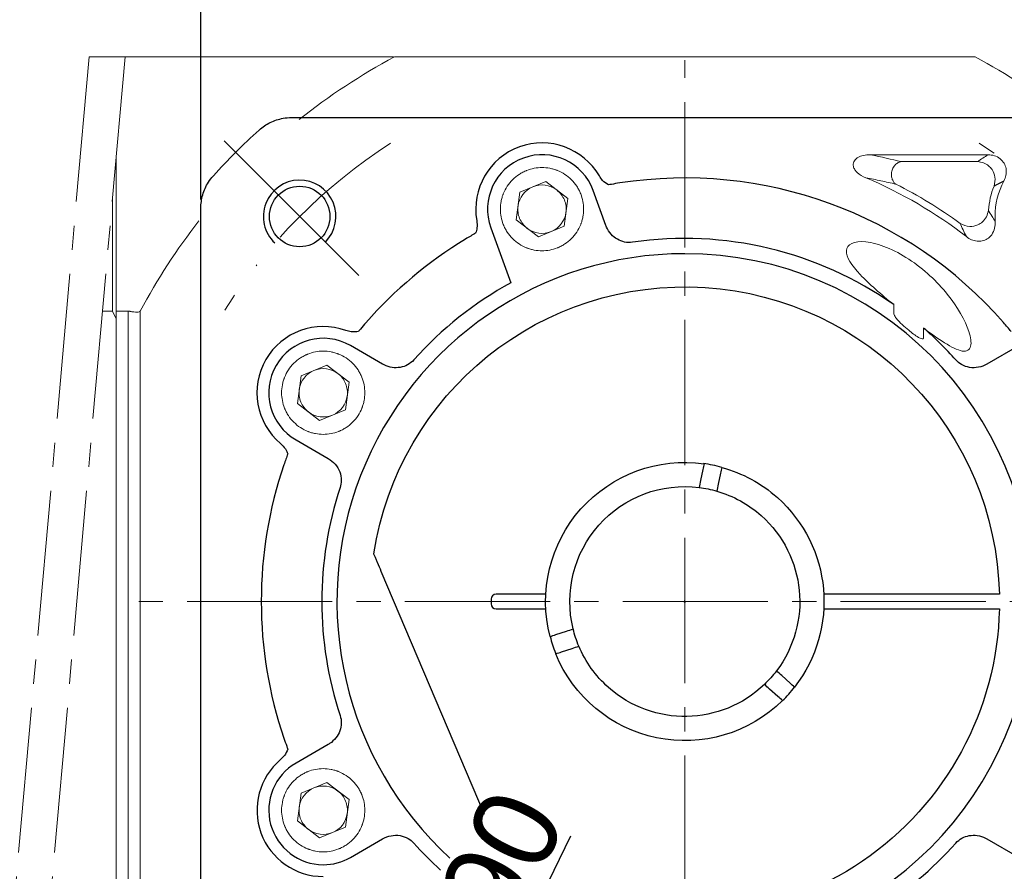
# Model space of a CAD drawing. Header units: millimetres. Extents: x 7856 to 8549, y -46 to 435.
# Tile 5 of 12: x 7926 to 8007, y 258 to 328. Entities that reach past the tile are written whole.
import ezdxf

# ---------------------------------------------------------------- set-up
doc = ezdxf.new("R2010")
doc.units = ezdxf.units.MM
doc.header["$PDSIZE"] = -5
doc.linetypes.add('ACAD_ISO10W100', pattern=[18, 12, -3, 0, -3])
doc.linetypes.add('点画线', pattern=[18, 12, -2, 2, -2])
doc.layers.get('0').update_dxf_attribs({"lineweight": 18})
doc.layers.get('Defpoints').update_dxf_attribs({"lineweight": 18})
for name, color, linetype, lineweight in [('7中心线层', 7, '点画线', 18), ('中心线层', 7, 'ACAD_ISO10W100', 0), ('尺寸线', 7, 'Continuous', 25), ('尺寸线层', 3, 'Continuous', 18), ('粗实线', 7, 'Continuous', 40)]:
    doc.layers.add(name, color=color, linetype=linetype, lineweight=lineweight)
doc.styles.add('工程字', font='txt')
doc.dimstyles.new('DIMSTYLE_17', dxfattribs={"dimtxt": 8, "dimasz": 12, "dimexe": 0.18, "dimexo": 0.0625, "dimgap": 0.09, "dimtad": 1, "dimtih": 1, "dimtoh": 1, "dimdec": 3, "dimdsep": 46, "dimtxsty": 'Standard', "dimblk": '_CAXARROW', "dimcen": 0.09, "dimdle": 24, "dimadec": 0, "dimazin": 0, "dimtfac": 0.7, "dimtdec": 3, "dimtofl": 0, "dimtmove": 0, "dimatfit": 3, "dimfxl": 1, "dimtolj": 1, "dimarcsym": 0})
doc.dimstyles.new('ISO-25', dxfattribs={"dimtxt": 7, "dimasz": 4, "dimexe": 1.25, "dimexo": 0.625, "dimtad": 1, "dimtxsty": '工程字', "dimcen": 2, "dimdle": 8, "dimadec": 0, "dimazin": 0, "dimtfac": 1, "dimtmove": 0, "dimatfit": 3, "dimfxl": 1, "dimarcsym": 0})

# ---------------------------------------------------------------- blocks, each defined once
blk = doc.blocks.new('*D41')
at = {"layer": 'Defpoints', "color": 0}
for p in [(8000.282, 320.854), (7960.897, 239.929)]:
    blk.add_point(p, dxfattribs=at)
at = {"layer": '尺寸线层', "color": 0, "lineweight": -2}
blk.add_line((7971.157, 261.01), (7962.648, 243.526), dxfattribs=at)
at = {"layer": '尺寸线层', "color": 0}
blk.add_solid([(7962.048, 243.817), (7963.247, 243.234), (7960.897, 239.929)], dxfattribs=at)
at = {"layer": '尺寸线层', "color": 0, "insert": (7964.069, 255.871), "char_height": 7, "attachment_point": 5, "rotation": 64.0489, "style": '工程字'}
blk.add_mtext('∅90', dxfattribs=at)
blk = doc.blocks.new('*D42')
at = {"layer": 'Defpoints', "color": 0}
for p in [(8018.655, 318.457), (8007.52, 307.322), (8036.115, 295.27), (7937.852, 280.391), (8025.328, 280.391)]:
    blk.add_point(p, dxfattribs=at)
at = {"layer": '尺寸线层', "color": 0, "lineweight": -2}
for p, q in [((8019.097, 318.899), (8022.121, 321.923)), ((8025.953, 280.391), (8039.324, 280.391))]:
    blk.add_line(p, q, dxfattribs=at)
blk.add_arc((7980.589, 280.391), 57.485, 3.98766, 41.01234, dxfattribs=at)
at = {"layer": '尺寸线层', "color": 0}
for points in [[(8024.453, 318.569), (8023.478, 317.659), (8021.237, 321.039)], [(8037.269, 284.366), (8038.601, 284.412), (8038.074, 280.391)]]:
    blk.add_solid(points, dxfattribs=at)
at = {"layer": '尺寸线层', "color": 0, "insert": (8037.509, 303.968), "char_height": 7, "attachment_point": 5, "rotation": 292.5, "style": '工程字'}
blk.add_mtext('45%%d', dxfattribs=at)
blk = doc.blocks.new('*D43')
at = {"layer": 'Defpoints', "color": 0}
for p in [(7937.852, 280.391), (8025.328, 280.391), (8007.52, 253.46), (8030.456, 251.601), (8018.655, 242.326)]:
    blk.add_point(p, dxfattribs=at)
at = {"layer": '尺寸线层', "color": 0, "lineweight": -2}
for p, q in [((8025.953, 280.391), (8039.421, 280.391)), ((8019.097, 241.884), (8022.19, 238.791))]:
    blk.add_line(p, q, dxfattribs=at)
blk.add_arc((7980.589, 280.391), 57.581, 318.98096, 356.01904, dxfattribs=at)
at = {"layer": '尺寸线层', "color": 0}
for points in [[(8038.698, 276.371), (8037.366, 276.417), (8038.171, 280.391)], [(8023.547, 243.055), (8024.522, 242.145), (8021.306, 239.675)]]:
    blk.add_solid(points, dxfattribs=at)
at = {"layer": '尺寸线层', "color": 0, "insert": (8029.977, 259.935), "char_height": 7, "attachment_point": 5, "rotation": 67.5, "style": '工程字'}
blk.add_mtext('45%%d', dxfattribs=at)
blk = doc.blocks.new('*D44')
at = {"layer": 'Defpoints', "color": 0}
for p in [(8020.589, 332.177), (7940.589, 312.984), (8020.589, 312.934)]:
    blk.add_point(p, dxfattribs=at)
at = {"layer": '尺寸线层', "color": 0, "lineweight": -2}
for p, q in [((7940.589, 313.609), (7940.589, 333.427)), ((8020.589, 313.559), (8020.589, 333.427)), ((7944.589, 332.177), (8016.589, 332.177))]:
    blk.add_line(p, q, dxfattribs=at)
at = {"layer": '尺寸线层', "color": 0}
for points in [[(7944.589, 332.844), (7944.589, 331.51), (7940.589, 332.177)], [(8016.589, 331.51), (8016.589, 332.844), (8020.589, 332.177)]]:
    blk.add_solid(points, dxfattribs=at)
at = {"layer": '尺寸线层', "color": 0, "insert": (7980.589, 336.302), "char_height": 7, "attachment_point": 5, "style": '工程字'}
blk.add_mtext('80', dxfattribs=at)
blk = doc.blocks.new('_CAXARROW')
blk.add_hatch(color=0).paths.add_polyline_path([(0, 0), (-1, 0.125), (-1, -0.125)], flags=0)
blk = doc.blocks.new('*D46')
at = {"layer": 'Defpoints', "color": 0}
for p in [(7944.784, 318.773), (8016.395, 242.01)]:
    blk.add_point(p, dxfattribs=at)
at = {"layer": '尺寸线层', "color": 0, "lineweight": -2}
for p, q in [((7980.499, 280.391), (7980.679, 280.391)), ((7980.589, 280.301), (7980.589, 280.481)), ((8030.657, 226.721), (8020.487, 237.622)), ((8050.741, 226.721), (8030.657, 226.721))]:
    blk.add_line(p, q, dxfattribs=at)
blk.add_arc((7980.589, 280.391), 52.49, 227.98914, 313.20733, dxfattribs=at)
at = {"layer": '尺寸线层', "color": 0, "lineweight": -2, "xscale": 6, "yscale": 6, "zscale": 6, "rotation": 133.0108458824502}
blk.add_blockref('_CAXARROW', (8016.395, 242.01), dxfattribs=at)
at = {"layer": '尺寸线层', "color": 0, "lineweight": 15, "insert": (8041.199, 231.221), "char_height": 7, "attachment_point": 5, "style": '工程字'}
blk.add_mtext('\\A1;∅105', dxfattribs=at)
blk = doc.blocks.new('_FILLED')
at = {"linetype": 'ByBlock'}
blk.add_hatch(color=0, dxfattribs=at).paths.add_polyline_path([(0, 0), (-1, 0.133), (-1, -0.133)], flags=0)

msp = doc.modelspace()

# ---------------------------------------------------------------- linework, layer by layer
at = {"color": 7, "linetype": 'Continuous', "lineweight": 15}
for p, q in [((7931.3657, 325.3915), (7956.1188, 325.3915)), ((7958.7949, 325.3915), (8002.3839, 325.3915)), ((7933.5894, 304.3915), (7933.5894, 317.0192)), ((7933.2894, 304.3915), (7933.2894, 313.6329)), ((7933.2894, 304.3915), (7932.4707, 304.3915)), ((7933.2894, 304.3915), (7933.5894, 303.7472)), ((7933.5894, 304.3915), (7934.5894, 304.3915)), ((7933.5894, 304.3915), (7933.5894, 256.3915)), ((7934.5894, 256.3915), (7934.5894, 304.3915)), ((7934.5894, 304.3915), (7934.7007, 304.3798)), ((7933.5894, 257.0358), (7933.5894, 303.7472)), ((7935.5894, 258.597), (7935.5894, 302.186))]:
    msp.add_line(p, q, dxfattribs=at)
for p, q in [((7953.6584, 307.3225), (7942.524, 318.4569)), ((7995.9434, 317.3047), (8005.6519, 317.3047)), ((7998.4747, 316.7437), (8004.7727, 316.7437)), ((7966.9588, 314.2184), (7969.0932, 315.1002)), ((7969.0932, 315.1002), (7970.9241, 313.6927)), ((7966.6553, 311.929), (7966.9588, 314.2184)), ((7970.9241, 313.6927), (7970.6206, 311.4033)), ((7968.4862, 310.5215), (7966.6553, 311.929)), ((7970.6206, 311.4033), (7968.4862, 310.5215)), ((7997.8555, 304.9248), (7997.8555, 304.2117)), ((8000.3233, 302.2109), (8000.3233, 302.9874)), ((7948.8806, 299.049), (7951.015, 299.9308)), ((7951.015, 299.9308), (7952.8459, 298.5233)), ((7948.5771, 296.7596), (7948.8806, 299.049)), ((7952.8459, 298.5233), (7952.5424, 296.2339)), ((7950.408, 295.3521), (7948.5771, 296.7596)), ((7952.5424, 296.2339), (7950.408, 295.3521)), ((7948.8806, 264.549), (7951.015, 265.4308)), ((7951.015, 265.4308), (7952.8459, 264.0233)), ((7948.5771, 262.2596), (7948.8806, 264.549)), ((7952.8459, 264.0233), (7952.5424, 261.7339)), ((7950.408, 260.8521), (7948.5771, 262.2596)), ((7952.5424, 261.7339), (7950.408, 260.8521))]:
    msp.add_line(p, q)
for start, end in [(118.072487, 128.650883), (51.928423, 61.927513), (141.928423, 151.927513)]:
    msp.add_arc((7980.5894, 280.3915), 51, start, end, dxfattribs=at)
for centre, radius, start, end in [((7980.5894, 280.3915), 38.0868, 52.341138, 66.860567), ((7980.5894, 280.3915), 38.6478, 53.94138, 63.174226), ((8012.4092, 312.2113), 6.1868, 151.846544, 180), ((7968.7897, 312.8109), 2, 112.448281, 172.448281), ((7968.7897, 312.8109), 2, 52.448281, 112.448281), ((7968.7897, 312.8109), 2, 22.448281, 52.448281), ((8012.4092, 312.2113), 6.7478, 158.194532, 175.69206), ((7968.7897, 312.8109), 2, 352.448281, 22.448281), ((7968.7897, 312.8109), 2, 172.448281, 202.448281), ((7968.7897, 312.8109), 2, 202.448281, 232.448281), ((8012.4092, 312.2113), 6.1868, 180, 183.728975), ((7968.7897, 312.8109), 2, 232.448281, 292.448281), ((7950.7115, 297.6415), 2, 112.448281, 172.448281), ((7950.7115, 297.6415), 2, 52.448281, 112.448281), ((7950.7115, 297.6415), 2, 22.448281, 52.448281), ((7950.7115, 297.6415), 2, 172.448281, 202.448281), ((7950.7115, 297.6415), 2, 352.448281, 22.448281), ((7950.7115, 297.6415), 2, 202.448281, 232.448281), ((7950.7115, 297.6415), 2, 232.448281, 292.448281), ((7950.7115, 263.1415), 2, 112.448281, 172.448281), ((7950.7115, 263.1415), 2, 52.448281, 112.448281), ((7950.7115, 263.1415), 2, 22.448281, 52.448281), ((7950.7115, 263.1415), 2, 352.448281, 22.448281), ((7950.7115, 263.1415), 2, 172.448281, 202.448281), ((7950.7115, 263.1415), 2, 202.448281, 232.448281), ((7950.7115, 263.1415), 2, 232.448281, 292.448281)]:
    msp.add_arc(centre, radius, start, end)
at = {"extrusion": (0, 0, -1)}
for centre in [(-7968.7897, 312.8109), (-7950.7115, 297.6415), (-7950.7115, 263.1415)]:
    msp.add_arc(centre, 2, 187.551719, 247.551719, dxfattribs=at)
at = {"color": 7, "linetype": 'Continuous', "lineweight": 15}
for points, knots in [([(7956.1188, 325.3915), (7956.1826, 325.3915), (7956.2901, 325.3915), (7956.4292, 325.3915), (7956.483, 325.3915), (7956.509, 325.3915)], [0, 0, 0, 0, 0.4304861, 0.7258151, 1, 1, 1, 1]), ([(7956.5894, 325.3915), (7956.5895, 325.3915), (7956.5903, 325.3915), (7956.6202, 325.3915), (7956.7511, 325.3915), (7957.0711, 325.3915), (7957.7652, 325.3915), (7958.3899, 325.3915), (7958.7949, 325.3915)], [0, 0, 0, 0, 0.0073416, 0.0704811, 0.1526744, 0.283741, 0.5356457, 1, 1, 1, 1]), ([(8002.3839, 325.3915), (8002.4181, 325.3915), (8002.7979, 325.3915), (8003.4434, 325.3915), (8004.1172, 325.3915), (8004.4423, 325.3915), (8004.559, 325.3915), (8004.5886, 325.3915), (8004.5893, 325.3915), (8004.5894, 325.3915)], [0, 0, 0, 0, 0.0394069, 0.437675, 0.7449477, 0.8487724, 0.9294178, 0.9930048, 1, 1, 1, 1]), ([(7934.7007, 304.3798), (7934.7186, 304.3761), (7934.8401, 304.3511), (7935.0623, 304.3163), (7935.3237, 304.3009), (7935.517, 304.32), (7935.5611, 304.3599), (7935.5832, 304.3798)], [0, 0, 0, 0, 0.0409292, 0.2773411, 0.5145403, 0.7574058, 1, 1, 1, 1]), ([(7935.5894, 302.186), (7935.5894, 302.3885), (7935.5894, 302.7942), (7935.5894, 303.4466), (7935.5894, 303.9969), (7935.5894, 304.306), (7935.5894, 304.3843), (7935.5894, 304.3896), (7935.5894, 304.3915)], [0, 0, 0, 0, 0.2329781, 0.4666176, 0.7659081, 0.8982677, 0.964059, 1, 1, 1, 1]), ([(7935.5894, 256.3915), (7935.5894, 256.3916), (7935.5894, 256.3924), (7935.5894, 256.423), (7935.5894, 256.5404), (7935.5894, 256.8245), (7935.5894, 257.494), (7935.5894, 258.1459), (7935.5894, 258.5789), (7935.5894, 258.597)], [0, 0, 0, 0, 0.0079598, 0.0710466, 0.1534864, 0.2550953, 0.5008437, 0.9791986, 1, 1, 1, 1])]:
    msp.add_open_spline(points, degree=3, knots=knots, dxfattribs=at)
for points, knots in [([(7995.5564, 315.4144), (7995.2925, 315.5144), (7995.0356, 315.6567), (7994.8296, 315.8524), (7994.7594, 315.919), (7994.6947, 315.9928), (7994.5869, 316.1557), (7994.5429, 316.2473), (7994.5046, 316.4078), (7994.4985, 316.4756), (7994.51, 316.6082), (7994.5279, 316.6745), (7994.5821, 316.7924), (7994.6178, 316.846), (7994.7238, 316.9682), (7994.8032, 317.0304), (7995.0234, 317.1622), (7995.1757, 317.2165), (7995.5298, 317.2979), (7995.7383, 317.313), (7995.9434, 317.3047)], [0, 0, 0, 0, 0.253437, 0.253437, 0.253437, 0.3382045, 0.3382045, 0.4241681, 0.4241681, 0.4812566, 0.4812566, 0.5386323, 0.5386323, 0.592931, 0.592931, 0.6786986, 0.6786986, 0.8179353, 0.8179353, 1, 1, 1, 1]), ([(8004.7727, 316.7437), (8004.9439, 316.7213), (8005.2764, 316.6779), (8005.6916, 316.4204), (8006.0422, 316.0324), (8006.2915, 315.4369), (8006.1958, 314.9694), (8006.1442, 314.7178)], [0, 0, 0, 0, 0.1824358, 0.3544747, 0.5020211, 0.7319919, 1, 1, 1, 1]), ([(8005.6519, 317.3047), (8005.8282, 317.3078), (8006.0077, 317.2826), (8006.3445, 317.1741), (8006.5066, 317.0884), (8006.7729, 316.8743), (8006.8844, 316.7464), (8007.0457, 316.4732), (8007.1015, 316.3261), (8007.1614, 316.0269), (8007.1665, 315.871), (8007.1294, 315.5602), (8007.084, 315.4021), (8006.9983, 315.2132), (8006.9772, 315.1713), (8006.9544, 315.1305)], [0, 0, 0, 0, 0.171671, 0.171671, 0.3442766, 0.3442766, 0.5036019, 0.5036019, 0.6516909, 0.6516909, 0.7990163, 0.7990163, 0.9550014, 0.9550014, 1, 1, 1, 1]), ([(7968.7897, 309.372), (7968.5711, 309.372), (7968.249, 309.4022), (7967.8831, 309.4902), (7967.7027, 309.5474), (7967.6131, 309.5793), (7967.5748, 309.5937), (7967.5493, 309.6035), (7967.5377, 309.608), (7967.0827, 309.788), (7966.6936, 310.0438), (7966.1903, 310.5469), (7965.9687, 310.8185), (7965.7629, 311.1701), (7965.6732, 311.3547), (7965.6316, 311.4491), (7965.6145, 311.4901), (7965.6033, 311.5175), (7965.5973, 311.5324), (7965.4314, 311.9513), (7965.3509, 312.3739), (7965.3508, 313.0294), (7965.3809, 313.3514), (7965.469, 313.7174), (7965.5262, 313.8979), (7965.5582, 313.9875), (7965.5725, 314.0258), (7965.5823, 314.0513), (7965.5868, 314.0629), (7965.7669, 314.5179), (7966.0226, 314.907), (7966.5258, 315.4103), (7966.7973, 315.6319), (7967.1489, 315.8376), (7967.3335, 315.9274), (7967.428, 315.9689), (7967.4689, 315.986), (7967.4963, 315.9973), (7967.5112, 316.0033), (7967.9301, 316.1692), (7968.3528, 316.2497), (7968.7897, 316.2498)], [0, 0, 0, 0, 0.0625, 0.09375, 0.109375, 0.1171875, 0.1210938, 0.1210938, 0.125, 0.125, 0.25, 0.25, 0.3125, 0.34375, 0.359375, 0.3671875, 0.3710938, 0.3710938, 0.375, 0.375, 0.5, 0.5, 0.5625, 0.59375, 0.609375, 0.6171875, 0.6210938, 0.6210938, 0.625, 0.625, 0.75, 0.75, 0.8125, 0.84375, 0.859375, 0.8671875, 0.8710938, 0.8710938, 0.875, 0.875, 1, 1, 1, 1]), ([(7968.7897, 316.2498), (7969.0082, 316.2498), (7969.3303, 316.2196), (7969.6962, 316.1316), (7969.8767, 316.0744), (7969.9663, 316.0424), (7970.0046, 316.028), (7970.0301, 316.0183), (7970.0417, 316.0138), (7970.4967, 315.8337), (7970.8858, 315.578), (7971.3891, 315.0748), (7971.6107, 314.8033), (7971.8165, 314.4516), (7971.9062, 314.2671), (7971.9478, 314.1726), (7971.9649, 314.1317), (7971.9761, 314.1043), (7971.9821, 314.0894), (7972.148, 313.6705), (7972.2285, 313.2478), (7972.2286, 312.5924), (7972.1985, 312.2703), (7972.1104, 311.9044), (7972.0532, 311.7239), (7972.0213, 311.6343), (7972.0069, 311.596), (7971.9971, 311.5705), (7971.9926, 311.5588), (7971.8126, 311.1039), (7971.5568, 310.7148), (7971.0536, 310.2115), (7970.7821, 309.9899), (7970.4305, 309.7841), (7970.2459, 309.6944), (7970.1514, 309.6528), (7970.1105, 309.6357), (7970.0831, 309.6245), (7970.0682, 309.6185), (7969.6491, 309.4525), (7969.2272, 309.372), (7968.7897, 309.372)], [0, 0, 0, 0, 0.0625, 0.09375, 0.109375, 0.1171875, 0.1210938, 0.1210938, 0.125, 0.125, 0.25, 0.25, 0.3125, 0.34375, 0.359375, 0.3671875, 0.3710937, 0.3710937, 0.375, 0.375, 0.5, 0.5, 0.5625, 0.59375, 0.609375, 0.6171875, 0.6210937, 0.6210937, 0.625, 0.625, 0.75, 0.75, 0.8125, 0.84375, 0.859375, 0.8671875, 0.8710937, 0.8710937, 0.875, 0.875, 1, 1, 1, 1]), ([(7998.0303, 314.8801), (7997.6234, 314.9731), (7996.828, 315.155), (7995.9736, 315.3292), (7995.5564, 315.4143)], [0, 0, 0, 0, 0.5115958, 1, 1, 1, 1]), ([(8005.6805, 312.7182), (8005.6385, 312.5326), (8005.5573, 312.174), (8005.2185, 311.7639), (8004.7523, 311.4573), (8004.069, 311.3022), (8003.5971, 311.517), (8003.338, 311.6349)], [0, 0, 0, 0, 0.1859339, 0.3592337, 0.501522, 0.7262242, 1, 1, 1, 1]), ([(8006.2354, 311.8089), (8006.2523, 311.6169), (8006.2393, 311.4191), (8006.1464, 311.0427), (8006.0638, 310.8582), (8005.8483, 310.5647), (8005.72, 310.4447), (8005.4506, 310.2791), (8005.31, 310.2234), (8005.0265, 310.1632), (8004.8802, 310.1563), (8004.5845, 310.1859), (8004.4321, 310.2259), (8004.1352, 310.3497), (8003.9891, 310.4383), (8003.8589, 310.5434)], [0, 0, 0, 0, 0.1659682, 0.1659682, 0.3334758, 0.3334758, 0.4783968, 0.4783968, 0.6034548, 0.6034548, 0.7251956, 0.7251956, 0.8567329, 0.8567329, 1, 1, 1, 1]), ([(7997.8555, 304.9248), (7996.7927, 305.793), (7995.8119, 306.6378), (7994.3713, 308.1663), (7993.9088, 308.8708), (7993.9731, 309.906), (7994.5489, 310.2247), (7996.5643, 310.0076), (7997.9134, 309.4555), (7999.0894, 308.6866)], [0, 0, 0, 0, 0.25, 0.25, 0.5, 0.5, 0.75, 0.75, 1, 1, 1, 1]), ([(7999.0894, 308.6866), (8000.3656, 307.8522), (8001.4403, 306.8227), (8003.1226, 304.7297), (8003.7525, 303.6426), (8004.216, 302.2199), (8004.284, 301.7853), (8004.134, 301.1791), (8003.8958, 301.0248), (8003.1212, 301.1582), (8002.6067, 301.4234), (8001.4994, 302.121), (8000.9204, 302.5393), (8000.3233, 302.9874)], [0, 0, 0, 0, 0.25, 0.25, 0.5, 0.5, 0.625, 0.625, 0.75, 0.75, 0.875, 0.875, 1, 1, 1, 1]), ([(7997.8555, 304.2117), (7997.8555, 304.1705), (7997.8677, 304.1296), (7997.9248, 303.9841), (7997.9925, 303.888), (7998.3525, 303.4228), (7998.7215, 303.109), (7999.0894, 302.8053)], [0, 0, 0, 0, 0.0644154, 0.0644154, 0.2462897, 0.2462897, 1, 1, 1, 1]), ([(7999.0894, 302.8053), (7999.3475, 302.5923), (7999.6107, 302.379), (7999.9448, 302.1881), (7999.9921, 302.1632), (8000.0899, 302.1208), (8000.1413, 302.1019), (8000.2098, 302.0958), (8000.2258, 302.0958), (8000.2526, 302.1003), (8000.2639, 302.1038), (8000.2824, 302.1136), (8000.2901, 302.1194), (8000.3029, 302.1333), (8000.3081, 302.1415), (8000.3175, 302.1622), (8000.3206, 302.1754), (8000.3229, 302.196), (8000.3233, 302.2035), (8000.3233, 302.2109)], [0, 0, 0, 0, 0.65737, 0.65737, 0.7624419, 0.7624419, 0.8687912, 0.8687912, 0.9000149, 0.9000149, 0.9228448, 0.9228448, 0.9413874, 0.9413874, 0.9599255, 0.9599255, 0.9857008, 0.9857008, 1, 1, 1, 1]), ([(7950.7115, 294.2026), (7950.493, 294.2026), (7950.1708, 294.2328), (7949.8049, 294.3208), (7949.6245, 294.378), (7949.5349, 294.4099), (7949.4966, 294.4243), (7949.4711, 294.4341), (7949.4595, 294.4386), (7949.0045, 294.6186), (7948.6154, 294.8744), (7948.1121, 295.3776), (7947.8905, 295.6491), (7947.6848, 296.0007), (7947.595, 296.1853), (7947.5535, 296.2797), (7947.5364, 296.3207), (7947.5251, 296.3481), (7947.5191, 296.363), (7947.3532, 296.7819), (7947.2727, 297.2045), (7947.2726, 297.86), (7947.3028, 298.182), (7947.3908, 298.548), (7947.448, 298.7285), (7947.48, 298.8181), (7947.4944, 298.8564), (7947.5041, 298.8819), (7947.5086, 298.8935), (7947.6887, 299.3485), (7947.9444, 299.7376), (7948.4476, 300.2409), (7948.7191, 300.4625), (7949.0708, 300.6683), (7949.2553, 300.758), (7949.3498, 300.7995), (7949.3907, 300.8167), (7949.4181, 300.8279), (7949.433, 300.8339), (7949.8519, 300.9998), (7950.2746, 301.0803), (7950.7115, 301.0804)], [0, 0, 0, 0, 0.0625, 0.09375, 0.109375, 0.1171875, 0.1210938, 0.1210938, 0.125, 0.125, 0.25, 0.25, 0.3125, 0.34375, 0.359375, 0.3671875, 0.3710937, 0.3710937, 0.375, 0.375, 0.5, 0.5, 0.5625, 0.59375, 0.609375, 0.6171875, 0.6210938, 0.6210938, 0.625, 0.625, 0.75, 0.75, 0.8125, 0.84375, 0.859375, 0.8671875, 0.8710938, 0.8710938, 0.875, 0.875, 1, 1, 1, 1]), ([(7950.7115, 301.0804), (7950.93, 301.0804), (7951.2521, 301.0502), (7951.618, 300.9622), (7951.7985, 300.905), (7951.8881, 300.873), (7951.9264, 300.8587), (7951.9519, 300.8489), (7951.9636, 300.8444), (7952.4185, 300.6643), (7952.8076, 300.4086), (7953.3109, 299.9054), (7953.5325, 299.6339), (7953.7383, 299.2822), (7953.828, 299.0977), (7953.8696, 299.0032), (7953.8867, 298.9623), (7953.8979, 298.9349), (7953.9039, 298.92), (7954.0698, 298.5011), (7954.1503, 298.0784), (7954.1504, 297.423), (7954.1203, 297.1009), (7954.0322, 296.735), (7953.975, 296.5545), (7953.9431, 296.4649), (7953.9287, 296.4266), (7953.9189, 296.4011), (7953.9144, 296.3894), (7953.7344, 295.9345), (7953.4786, 295.5454), (7952.9755, 295.0421), (7952.7039, 294.8205), (7952.3523, 294.6147), (7952.1677, 294.525), (7952.0733, 294.4834), (7952.0323, 294.4663), (7952.0049, 294.4551), (7951.9901, 294.4491), (7951.5709, 294.2831), (7951.149, 294.2026), (7950.7115, 294.2026)], [0, 0, 0, 0, 0.0625, 0.09375, 0.109375, 0.1171875, 0.1210937, 0.1210937, 0.125, 0.125, 0.25, 0.25, 0.3125, 0.34375, 0.359375, 0.3671875, 0.3710938, 0.3710938, 0.375, 0.375, 0.5, 0.5, 0.5625, 0.59375, 0.609375, 0.6171875, 0.6210938, 0.6210938, 0.625, 0.625, 0.75, 0.75, 0.8125, 0.84375, 0.859375, 0.8671875, 0.8710938, 0.8710938, 0.875, 0.875, 1, 1, 1, 1]), ([(7950.7115, 259.7026), (7950.493, 259.7026), (7950.1708, 259.7328), (7949.8049, 259.8208), (7949.6245, 259.878), (7949.5349, 259.9099), (7949.4966, 259.9243), (7949.4711, 259.9341), (7949.4595, 259.9386), (7949.0045, 260.1186), (7948.6154, 260.3744), (7948.1121, 260.8776), (7947.8905, 261.1491), (7947.6848, 261.5007), (7947.595, 261.6853), (7947.5535, 261.7797), (7947.5364, 261.8207), (7947.5251, 261.8481), (7947.5191, 261.863), (7947.3532, 262.2819), (7947.2727, 262.7045), (7947.2726, 263.36), (7947.3028, 263.682), (7947.3908, 264.048), (7947.448, 264.2285), (7947.48, 264.3181), (7947.4944, 264.3564), (7947.5041, 264.3819), (7947.5086, 264.3935), (7947.6887, 264.8485), (7947.9444, 265.2376), (7948.4476, 265.7409), (7948.7191, 265.9625), (7949.0708, 266.1683), (7949.2553, 266.258), (7949.3498, 266.2995), (7949.3907, 266.3167), (7949.4181, 266.3279), (7949.433, 266.3339), (7949.8519, 266.4998), (7950.2746, 266.5803), (7950.7115, 266.5804)], [0, 0, 0, 0, 0.0625, 0.09375, 0.109375, 0.1171875, 0.1210938, 0.1210938, 0.125, 0.125, 0.25, 0.25, 0.3125, 0.34375, 0.359375, 0.3671875, 0.3710938, 0.3710938, 0.375, 0.375, 0.5, 0.5, 0.5625, 0.59375, 0.609375, 0.6171875, 0.6210937, 0.6210937, 0.625, 0.625, 0.75, 0.75, 0.8125, 0.84375, 0.859375, 0.8671875, 0.8710937, 0.8710937, 0.875, 0.875, 1, 1, 1, 1]), ([(7950.7115, 266.5804), (7950.93, 266.5804), (7951.2521, 266.5502), (7951.618, 266.4622), (7951.7985, 266.405), (7951.8881, 266.373), (7951.9264, 266.3587), (7951.9519, 266.3489), (7951.9636, 266.3444), (7952.4185, 266.1643), (7952.8076, 265.9086), (7953.3109, 265.4054), (7953.5325, 265.1339), (7953.7383, 264.7822), (7953.828, 264.5977), (7953.8696, 264.5032), (7953.8867, 264.4623), (7953.8979, 264.4349), (7953.9039, 264.42), (7954.0698, 264.0011), (7954.1503, 263.5784), (7954.1504, 262.923), (7954.1203, 262.6009), (7954.0322, 262.235), (7953.975, 262.0545), (7953.9431, 261.9649), (7953.9287, 261.9266), (7953.9189, 261.9011), (7953.9144, 261.8894), (7953.7344, 261.4345), (7953.4786, 261.0454), (7952.9755, 260.5421), (7952.7039, 260.3205), (7952.3523, 260.1147), (7952.1677, 260.025), (7952.0733, 259.9834), (7952.0323, 259.9663), (7952.0049, 259.9551), (7951.9901, 259.9491), (7951.5709, 259.7831), (7951.149, 259.7026), (7950.7115, 259.7026)], [0, 0, 0, 0, 0.0625, 0.09375, 0.109375, 0.1171875, 0.1210937, 0.1210937, 0.125, 0.125, 0.25, 0.25, 0.3125, 0.34375, 0.359375, 0.3671875, 0.3710938, 0.3710938, 0.375, 0.375, 0.5, 0.5, 0.5625, 0.59375, 0.609375, 0.6171875, 0.6210937, 0.6210937, 0.625, 0.625, 0.75, 0.75, 0.8125, 0.84375, 0.859375, 0.8671875, 0.8710938, 0.8710938, 0.875, 0.875, 1, 1, 1, 1])]:
    msp.add_open_spline(points, degree=3, knots=knots)
for points in [[(7998.4747, 316.7437), (7997.672, 316.9351), (7996.8329, 317.1227), (7995.9434, 317.3047)], [(8004.7727, 316.7437), (8005.0658, 316.9421), (8005.3589, 317.1291), (8005.6519, 317.3047)], [(8005.9814, 312.2113), (8005.8752, 312.3843), (8005.7756, 312.5527), (8005.6805, 312.7182)], [(8003.338, 311.6349), (8003.4905, 311.2906), (8003.6593, 310.9312), (8003.8589, 310.5434)], [(8006.2354, 311.8089), (8006.1464, 311.9462), (8006.062, 312.0801), (8005.9814, 312.2113)]]:
    msp.add_open_spline(points, degree=3)
for points, weights, degree in [([(7998.0303, 314.8801), (7995.776, 316.4025), (7998.4747, 316.7437)], [1, 0.286948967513, 1], 2), ([(8006.1442, 314.7178), (8006.4028, 314.8592), (8006.6716, 314.997), (8006.9544, 315.1305)], [0.999999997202, 0.999999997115, 0.99999999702, 0.999999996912], 3)]:
    msp.add_rational_spline(points, weights, degree=degree)
at = {"layer": '7中心线层'}
for p, q in [((7931.3657, 325.3915), (7923.3924, 235.3915)), ((7934.3311, 325.3915), (7926.3578, 235.3915)), ((7980.5894, 237.6543), (7980.5894, 325.1303)), ((8023.461, 280.3915), (7933.9085, 280.3915))]:
    msp.add_line(p, q, dxfattribs=at)
at = {"layer": '中心线层'}
for start, end in [(122.715563, 147.654896), (32.345104, 57.284437)]:
    msp.add_arc((7980.5894, 280.3915), 45, start, end, dxfattribs=at)
at = {"layer": '尺寸线'}
msp.add_arc((7948.7627, 312.2113), 3, 315.093566, 227.009856, dxfattribs=at)
at = {"layer": '粗实线', "linetype": 'Continuous', "lineweight": 30}
for p, q in [((7948.0928, 320.3813), (8013.086, 320.3813)), ((7974.0675, 311.4672), (7973.0183, 314.35)), ((7940.5996, 248.74), (7940.5996, 312.8881)), ((7964.5611, 311.2718), (7966.2163, 306.7242)), ((7955.6183, 300.0047), (7952.9615, 301.5386)), ((8008.2173, 301.5386), (8005.5605, 300.0047)), ((7948.4615, 293.7444), (7951.1183, 292.2105)), ((7982.0764, 291.2905), (7981.8892, 290.3847)), ((7983.5453, 290.9869), (7983.3581, 290.081)), ((7964.0317, 262.7918), (7955.5111, 282.8651)), ((7968.1038, 280.9915), (7964.9894, 280.9915)), ((8005.7823, 280.9915), (7993.075, 280.9915)), ((7964.5894, 280.5915), (7964.5894, 280.1915)), ((7964.9894, 279.7915), (7968.1038, 279.7915)), ((7993.075, 279.7915), (8005.7823, 279.7915)), ((7969.9356, 277.6537), (7970.8137, 277.9445)), ((7970.4071, 276.2297), (7971.2852, 276.5205)), ((7989.2847, 273.6542), (7988.5939, 274.2693)), ((7988.2873, 272.5339), (7987.5964, 273.1489)), ((7951.1183, 268.5725), (7948.4615, 267.0386)), ((7952.9615, 259.2444), (7955.6183, 260.7782)), ((8005.5605, 260.7782), (8008.2173, 259.2444))]:
    msp.add_line(p, q, dxfattribs=at)
msp.add_circle((7948.7661, 312.2078), 2.5, dxfattribs=at)
at = {"layer": '粗实线', "linetype": 'Continuous', "lineweight": 30, "extrusion": (0, 0, -1)}
for radius, start, end in [(52.4898, 42.07908, 47.92092), (26, 8.712245, 178.677672), (11.5, 345.417992, 97.939321), (11.5, 105.417992, 131.678656), (9.5, 346.206719, 97.150593), (9.5, 106.206719, 131.678656), (11.5, 131.678656, 217.939321), (9.5, 131.678656, 217.150593), (26, 181.322328, 289.970247), (9.5, 311.678656, 337.150593), (11.5, 225.417992, 337.939321), (9.5, 226.206719, 311.678656)]:
    msp.add_arc((-7980.5894, 280.3915), radius, start, end, dxfattribs=at)
at = {"layer": '粗实线', "linetype": 'Continuous', "lineweight": 30}
for centre, radius, start, end in [((7968.7897, 312.8109), 5.4748, 30.077371, 189.922604), ((7968.7897, 312.8109), 4.5, 20, 200), ((7980.5894, 280.3915), 35, 41.173902, 98.827649), ((7980.5894, 280.3915), 35, 121.173902, 138.827649), ((7980.5894, 280.3915), 30, 54.862768, 98.295279), ((7980.5894, 280.3915), 28.7414, 90, 227.532764), ((7980.5894, 280.3915), 28.7414, 270, 90), ((7980.5894, 280.3915), 30, 118.626927, 138.29528), ((7950.7115, 297.6415), 5.4748, 70.077371, 229.922626), ((7980.5894, 280.3915), 30, 41.704723, 48.867958), ((7950.7115, 297.6415), 4.5, 60, 240), ((7980.5894, 280.3915), 35, 161.173902, 198.827649), ((7980.5894, 280.3915), 11.5, 74.583042, 82.326871), ((7980.5894, 280.3915), 30, 161.704723, 198.295279), ((7964.9894, 280.5915), 0.4, 90, 180), ((7964.9894, 280.1915), 0.4, 180, 270), ((7980.5894, 280.3915), 11.5, 194.58469, 201.730331), ((7980.5894, 280.3915), 11.5, 314.581389, 322.058752), ((7950.7115, 263.1415), 5.4748, 130.077376, 270), ((7950.7115, 263.1415), 4.5, 120, 270), ((7980.5894, 280.3915), 30, 221.704723, 227.706623), ((7980.5894, 280.3915), 30, 301.704723, 318.295279), ((7950.7115, 263.1415), 4.5, 270, 300)]:
    msp.add_arc(centre, radius, start, end, dxfattribs=at)
for points, knots in [([(7945.4131, 319.3505), (7945.6888, 319.5995), (7946.0026, 319.8117), (7946.6702, 320.1381), (7947.0304, 320.2554), (7947.6258, 320.3607), (7947.8597, 320.3813), (7948.0928, 320.3813)], [0, 0, 0, 0, 0.3811514, 0.3811514, 0.762304, 0.762304, 1, 1, 1, 1]), ([(7940.5996, 312.8881), (7940.5996, 313.2634), (7940.6535, 313.6424), (7940.8628, 314.3633), (7941.0202, 314.7123), (7941.3419, 315.2197), (7941.4793, 315.4005), (7941.6304, 315.5678)], [0, 0, 0, 0, 0.3850819, 0.3850819, 0.7701649, 0.7701649, 1, 1, 1, 1]), ([(7974.2738, 314.817), (7974.0999, 314.9152), (7973.9391, 315.0411), (7973.697, 315.2978), (7973.6042, 315.4222), (7973.5274, 315.5547)], [0, 0, 0, 0, 0.5671458, 0.5671458, 1, 1, 1, 1]), ([(7975.2182, 314.9769), (7974.9783, 314.9396), (7974.7467, 314.9011), (7974.4437, 314.8478), (7974.3579, 314.8324), (7974.2738, 314.817)], [0, 0, 0, 0, 0.7129175, 0.7129175, 1, 1, 1, 1]), ([(7963.3968, 311.8675), (7963.431, 311.6707), (7963.4355, 311.4665), (7963.3903, 311.1166), (7963.3529, 310.9659), (7963.2992, 310.8225)], [0, 0, 0, 0, 0.5671394, 0.5671394, 1, 1, 1, 1]), ([(7976.2612, 310.0776), (7976.0487, 310.0466), (7975.8279, 310.0529), (7975.4071, 310.1368), (7975.2014, 310.2153), (7974.8241, 310.433), (7974.6487, 310.5767), (7974.3442, 310.9164), (7974.2145, 311.1196), (7974.1014, 311.3785), (7974.0838, 311.4226), (7974.0675, 311.4672)], [0, 0, 0, 0, 0.2304234, 0.2304234, 0.4603724, 0.4603724, 0.6975261, 0.6975261, 0.9497031, 0.9497031, 1, 1, 1, 1]), ([(7953.6231, 302.7033), (7953.4267, 302.6668), (7953.2226, 302.6599), (7952.8721, 302.7009), (7952.7211, 302.7366), (7952.5771, 302.7887)], [0, 0, 0, 0, 0.5671458, 0.5671458, 1, 1, 1, 1]), ([(7954.2438, 303.4329), (7954.0839, 303.2501), (7953.9313, 303.0718), (7953.7334, 302.8361), (7953.6776, 302.7692), (7953.6231, 302.7033)], [0, 0, 0, 0, 0.7129175, 0.7129175, 1, 1, 1, 1]), ([(7958.1919, 300.3502), (7958.0491, 300.19), (7957.8759, 300.0528), (7957.4996, 299.8466), (7957.2916, 299.7746), (7956.8626, 299.6987), (7956.6359, 299.6961), (7956.1842, 299.7606), (7955.9543, 299.8329), (7955.7012, 299.9586), (7955.6594, 299.981), (7955.6183, 300.0047)], [0, 0, 0, 0, 0.2304234, 0.2304234, 0.4603724, 0.4603724, 0.6975261, 0.6975261, 0.9497031, 0.9497031, 1, 1, 1, 1]), ([(8005.5605, 300.0047), (8005.3459, 299.8808), (8005.1075, 299.7911), (8004.6203, 299.6977), (8004.3644, 299.693), (8003.8855, 299.7724), (8003.6545, 299.8541), (8003.2774, 300.0732), (8003.1192, 300.2018), (8002.9869, 300.3502)], [0, 0, 0, 0, 0.2658731, 0.2658731, 0.5324706, 0.5324706, 0.7873187, 0.7873187, 1, 1, 1, 1]), ([(7947.1867, 293.4523), (7947.3394, 293.3236), (7947.4741, 293.1701), (7947.6645, 292.8729), (7947.7326, 292.7335), (7947.7836, 292.5891)], [0, 0, 0, 0, 0.5671393, 0.5671393, 1, 1, 1, 1]), ([(7951.1183, 292.2105), (7951.3329, 292.0866), (7951.5298, 291.925), (7951.8543, 291.5498), (7951.9863, 291.3305), (7952.157, 290.876), (7952.2017, 290.6351), (7952.2006, 290.199), (7952.1683, 289.9977), (7952.1059, 289.8089)], [0, 0, 0, 0, 0.2658731, 0.2658731, 0.5324706, 0.5324706, 0.7873187, 0.7873187, 1, 1, 1, 1]), ([(7955.5111, 282.8651), (7955.406, 283.1126), (7955.2996, 283.3634), (7955.1574, 283.6985), (7955.1168, 283.7939), (7955.0396, 283.9758), (7955.0023, 284.0638), (7954.9519, 284.1824), (7954.9351, 284.222), (7954.908, 284.2858), (7954.8976, 284.3105), (7954.8928, 284.3216), (7954.891, 284.3259), (7954.8892, 284.3301)], [0, 0, 0, 0, 0.4198268, 0.4198268, 0.5894369, 0.5894369, 0.7605051, 0.7605051, 0.8580424, 0.8580424, 0.9571349, 0.9571349, 1, 1, 1, 1]), ([(7969.1074, 280.9915), (7969.1028, 280.9915), (7969.0858, 280.9915), (7969.0117, 280.9915), (7968.956, 280.9915), (7968.8163, 280.9915), (7968.7304, 280.9915), (7968.5406, 280.9915), (7968.434, 280.9915), (7968.2525, 280.9915), (7968.1779, 280.9915), (7968.1038, 280.9915)], [0, 0, 0, 0, 0.2145951, 0.2145951, 0.4291815, 0.4291815, 0.643905, 0.643905, 0.8589046, 0.8589046, 1, 1, 1, 1]), ([(7993.075, 280.9915), (7992.9628, 280.9915), (7992.8491, 280.9915), (7992.6374, 280.9915), (7992.5365, 280.9915), (7992.3614, 280.9915), (7992.2848, 280.9915), (7992.1661, 280.9915), (7992.1224, 280.9915), (7992.0824, 280.9915), (7992.0691, 280.9915), (7992.0743, 280.9915)], [0, 0, 0, 0, 0.2152668, 0.2152668, 0.4305394, 0.4305394, 0.6457174, 0.6457174, 0.8606419, 0.8606419, 1, 1, 1, 1]), ([(8006.5848, 280.9915), (8006.5802, 280.9915), (8006.567, 280.9915), (8006.5078, 280.9915), (8006.4631, 280.9915), (8006.3513, 280.9915), (8006.2825, 280.9915), (8006.1307, 280.9915), (8006.0455, 280.9915), (8005.9006, 280.9915), (8005.8412, 280.9915), (8005.7823, 280.9915)], [0, 0, 0, 0, 0.2148679, 0.2148679, 0.4297343, 0.4297343, 0.6446257, 0.6446257, 0.8595724, 0.8595724, 1, 1, 1, 1]), ([(7968.1038, 279.7915), (7968.216, 279.7915), (7968.3297, 279.7915), (7968.5414, 279.7915), (7968.6423, 279.7915), (7968.8174, 279.7915), (7968.894, 279.7915), (7969.0127, 279.7915), (7969.0564, 279.7915), (7969.0964, 279.7915), (7969.1097, 279.7915), (7969.1045, 279.7915)], [0, 0, 0, 0, 0.2152668, 0.2152668, 0.4305394, 0.4305394, 0.6457174, 0.6457174, 0.8606419, 0.8606419, 1, 1, 1, 1]), ([(7992.0714, 279.7915), (7992.076, 279.7915), (7992.0931, 279.7915), (7992.1671, 279.7915), (7992.2228, 279.7915), (7992.3625, 279.7915), (7992.4485, 279.7915), (7992.6382, 279.7915), (7992.7448, 279.7915), (7992.9263, 279.7915), (7993.0009, 279.7915), (7993.075, 279.7915)], [0, 0, 0, 0, 0.2145951, 0.2145951, 0.4291815, 0.4291815, 0.643905, 0.643905, 0.8589046, 0.8589046, 1, 1, 1, 1]), ([(8005.7823, 279.7915), (8005.8718, 279.7915), (8005.9627, 279.7915), (8006.1317, 279.7915), (8006.2123, 279.7915), (8006.3522, 279.7915), (8006.4134, 279.7915), (8006.5084, 279.7915), (8006.5434, 279.7915), (8006.5746, 279.7915), (8006.5792, 279.7915), (8006.5838, 279.7915)], [0, 0, 0, 0, 0.2151333, 0.2151333, 0.4302684, 0.4302684, 0.6453749, 0.6453749, 0.8604243, 0.8604243, 1, 1, 1, 1]), ([(7952.1059, 270.9741), (7952.1732, 270.7702), (7952.2054, 270.5517), (7952.1958, 270.1227), (7952.1543, 269.9065), (7952.0054, 269.4971), (7951.8944, 269.2994), (7951.6127, 268.9405), (7951.4351, 268.7776), (7951.1997, 268.6212), (7951.1594, 268.5962), (7951.1183, 268.5725)], [0, 0, 0, 0, 0.2304234, 0.2304234, 0.4603724, 0.4603724, 0.6975261, 0.6975261, 0.9497031, 0.9497031, 1, 1, 1, 1]), ([(7947.4621, 269.0962), (7947.5405, 268.8664), (7947.6187, 268.6451), (7947.7237, 268.3558), (7947.7538, 268.2741), (7947.7836, 268.1939)], [0, 0, 0, 0, 0.7129175, 0.7129175, 1, 1, 1, 1]), ([(7947.7836, 268.1939), (7947.7171, 268.0056), (7947.621, 267.8253), (7947.4102, 267.5424), (7947.3038, 267.4294), (7947.1867, 267.3307)], [0, 0, 0, 0, 0.5671454, 0.5671454, 1, 1, 1, 1]), ([(7955.6183, 260.7782), (7955.8329, 260.9022), (7956.0713, 260.9918), (7956.5585, 261.0853), (7956.8144, 261.09), (7957.2933, 261.0105), (7957.5243, 260.9289), (7957.9014, 260.7098), (7958.0596, 260.5812), (7958.1919, 260.4327)], [0, 0, 0, 0, 0.2658731, 0.2658731, 0.5324706, 0.5324706, 0.7873187, 0.7873187, 1, 1, 1, 1]), ([(8002.9869, 260.4327), (8003.1297, 260.593), (8003.3029, 260.7301), (8003.6792, 260.9363), (8003.8872, 261.0084), (8004.3162, 261.0842), (8004.5429, 261.0869), (8004.9946, 261.0224), (8005.2245, 260.9501), (8005.4776, 260.8244), (8005.5194, 260.802), (8005.5605, 260.7782)], [0, 0, 0, 0, 0.2304234, 0.2304234, 0.4603724, 0.4603724, 0.6975261, 0.6975261, 0.9497031, 0.9497031, 1, 1, 1, 1])]:
    msp.add_open_spline(points, degree=3, knots=knots, dxfattribs=at)
for points in [[(7963.2992, 310.8225), (7963.0422, 310.6765), (7962.7636, 310.5138), (7962.4721, 310.3375)], [(8007.5557, 302.7033), (8007.3673, 302.931), (8007.1587, 303.1772), (8006.9344, 303.4336)], [(7947.7836, 292.5891), (7947.6806, 292.3121), (7947.5718, 292.0083), (7947.4618, 291.6859)], [(7982.1778, 291.7812), (7982.144, 291.6177), (7982.1102, 291.4541), (7982.0764, 291.2905)], [(7983.6468, 291.4776), (7983.613, 291.314), (7983.5792, 291.1505), (7983.5453, 290.9869)], [(7981.8892, 290.3847), (7981.8501, 290.1957), (7981.811, 290.0066), (7981.7719, 289.8176)], [(7981.7719, 289.8176), (7982.2678, 289.7554), (7982.761, 289.6534), (7983.2409, 289.514)], [(7983.3581, 290.081), (7983.319, 289.892), (7983.28, 289.703), (7983.2409, 289.514)], [(7969.4598, 277.4962), (7969.6184, 277.5487), (7969.777, 277.6012), (7969.9356, 277.6537)], [(7970.8137, 277.9445), (7970.9969, 278.0051), (7971.1801, 278.0658), (7971.3634, 278.1265)], [(7971.8349, 276.7025), (7971.6408, 277.1631), (7971.4825, 277.6411), (7971.3634, 278.1265)], [(7971.2852, 276.5205), (7971.4684, 276.5812), (7971.6516, 276.6418), (7971.8349, 276.7025)], [(7969.9314, 276.0722), (7970.0899, 276.1247), (7970.2485, 276.1772), (7970.4071, 276.2297)], [(7988.1614, 274.6543), (7987.8596, 274.256), (7987.5247, 273.8799), (7987.164, 273.534)], [(7988.5939, 274.2693), (7988.4497, 274.3976), (7988.3056, 274.5259), (7988.1614, 274.6543)], [(7987.5964, 273.1489), (7987.4523, 273.2773), (7987.3081, 273.4056), (7987.164, 273.534)], [(7989.659, 273.321), (7989.5343, 273.432), (7989.4095, 273.5431), (7989.2847, 273.6542)], [(7988.6616, 272.2006), (7988.5368, 272.3117), (7988.4121, 272.4228), (7988.2873, 272.5339)]]:
    msp.add_open_spline(points, degree=3, dxfattribs=at)

# ---------------------------------------------------------------- dimensions: what is measured, and where the dimension line sits
at = {"layer": '尺寸线层'}
dim = msp.add_linear_dim(base=(8020.5894, 332.1769), p1=(7940.5894, 312.9839), p2=(8020.5894, 312.9338), dimstyle='ISO-25', dxfattribs=at)
dim.commit()
dim.dimension.update_dxf_attribs({"geometry": '*D44', "text_midpoint": (7980.5894, 336.3019)})
for base, line1, line2, picture, middle in [((8036.1154, 295.2696), ((8007.5204, 307.3225), (8018.6548, 318.4569)), ((7937.8523, 280.3915), (8025.3282, 280.3915)), '*D42', (8037.5094, 303.9685)), ((8030.4564, 251.6008), ((7937.8523, 280.3915), (8025.3282, 280.3915)), ((8007.5204, 253.4605), (8018.6548, 242.3261)), '*D43', (8029.9767, 259.9346))]:
    dim = msp.add_angular_dim_2l(base=base, line1=line1, line2=line2, dimstyle='ISO-25', dxfattribs=at)
    dim.commit()
    dim.dimension.update_dxf_attribs({"geometry": picture, "text_midpoint": middle})
dim = msp.add_diameter_dim_2p(p1=(8000.2816, 320.854), p2=(7960.8972, 239.9289), dimstyle='ISO-25', dxfattribs=at)
dim.commit()
dim.dimension.update_dxf_attribs({"geometry": '*D41', "text_midpoint": (7967.7776, 254.0663), "dimtype": 163})
at = {"layer": '尺寸线层', "lineweight": 15}
dim = msp.add_diameter_dim_2p(p1=(7944.7842, 318.7733), p2=(8016.3946, 242.0097), dimstyle='DIMSTYLE_17', override={"dimtxt": 7, "dimasz": 6, "dimgap": 1, "dimdec": 1, "dimtxsty": '工程字', "dimtol": 0, "dimldrblk": '_FILLED'}, dxfattribs=at)
dim.commit()
dim.dimension.update_dxf_attribs({"geometry": '*D46', "text_midpoint": (8041.199, 226.7208), "dimtype": 163})

doc.saveas('drawing.dxf')
